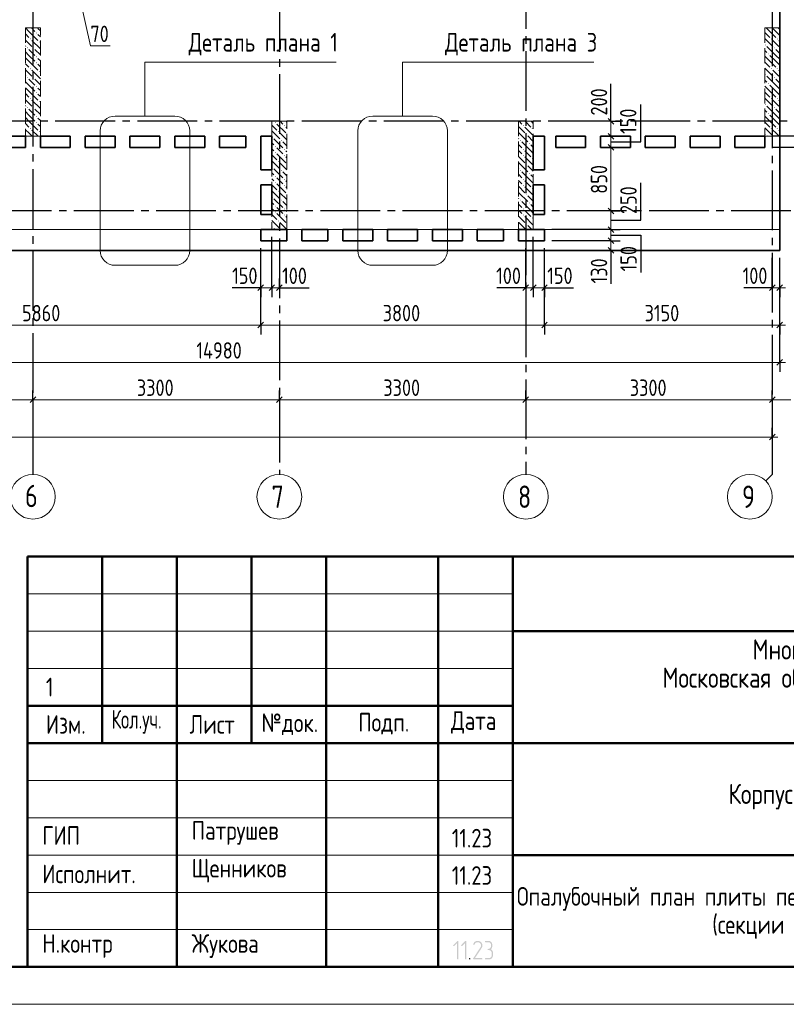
# Model space of a CAD drawing. Header units: millimetres. Extents: x 0 to 43617, y 0 to 59400.
# Tile 5 of 24: x 22897 to 33162, y 0 to 13191. Entities that reach past the tile are written whole.
import ezdxf

# ---------------------------------------------------------------- set-up
doc = ezdxf.new("R2010")
doc.units = ezdxf.units.MM
doc.linetypes.add('______2', pattern=[270, 200, -70])
doc.linetypes.add('______5', pattern=[1100, 800, -100, 100, -100])
for name, color, linetype, lineweight in [('Standard', 7, 'Continuous', 25), ('ЖБ Пилон', 180, 'Continuous', 25), ('Оси', 40, '______5', 18), ('Примечания', 7, 'Continuous', 25), ('Размерная выноска', 7, 'Continuous', 13)]:
    doc.layers.add(name, color=color, linetype=linetype, lineweight=lineweight)
doc.layers.add('ЖБ Перекрытие верхний уровень', color=7, linetype='Continuous', lineweight=25, true_color=0xe0e0ff)
doc.styles.add('GOST 2.304-81', font='txt')
doc.styles.add('ISOCPEUR', font='txt')

msp = doc.modelspace()

# ---------------------------------------------------------------- hatches: boundary and pattern name
at = {"layer": 'Standard', "linetype": 'Continuous', "lineweight": 25, "transparency": 33554687}
for points in [[(28772, 610), (28772, 609), (28772, 608), (28772, 607), (28771, 606), (28771, 605), (28771, 605), (28770, 604), (28769, 603), (28768, 602), (28767, 602), (28765, 601), (28763, 601), (28763, 601), (28762, 601), (28761, 602), (28761, 602), (28760, 602), (28759, 602), (28758, 603), (28757, 603), (28756, 604), (28756, 605), (28755, 605), (28755, 606), (28755, 607), (28754, 608), (28754, 609), (28754, 610), (28754, 820), (28716, 782), (28715, 780), (28713, 780), (28712, 779), (28710, 779), (28708, 779), (28707, 780), (28705, 780), (28704, 782), (28702, 783), (28702, 785), (28701, 786), (28701, 788), (28701, 788), (28701, 789), (28701, 790), (28702, 790), (28702, 791), (28702, 792), (28703, 793), (28704, 794), (28757, 848), (28758, 849), (28760, 849), (28761, 850), (28763, 850), (28765, 850), (28766, 849), (28768, 849), (28769, 848), (28770, 847), (28770, 846), (28771, 846), (28771, 845), (28772, 844), (28772, 843), (28772, 842), (28772, 841)], [(28878, 610), (28878, 609), (28878, 608), (28878, 607), (28878, 606), (28878, 605), (28877, 605), (28877, 604), (28876, 603), (28875, 602), (28873, 602), (28872, 601), (28870, 601), (28869, 601), (28869, 601), (28868, 602), (28867, 602), (28866, 602), (28865, 602), (28865, 603), (28863, 603), (28863, 604), (28862, 605), (28862, 605), (28861, 606), (28861, 607), (28861, 608), (28861, 609), (28861, 610), (28861, 820), (28823, 782), (28821, 780), (28820, 780), (28818, 779), (28817, 779), (28815, 779), (28813, 780), (28812, 780), (28810, 782), (28809, 783), (28808, 785), (28808, 786), (28808, 788), (28808, 788), (28808, 789), (28808, 790), (28808, 790), (28809, 791), (28809, 792), (28810, 793), (28810, 794), (28863, 848), (28865, 849), (28866, 849), (28868, 850), (28869, 850), (28871, 850), (28873, 849), (28874, 849), (28876, 848), (28876, 847), (28877, 846), (28877, 846), (28878, 845), (28878, 844), (28878, 843), (28878, 842), (28878, 841)], [(29082, 601), (28976, 601), (28975, 601), (28973, 602), (28971, 603), (28970, 604), (28969, 606), (28968, 607), (28967, 609), (28967, 611), (28967, 612), (28968, 613), (28968, 614), (28969, 615), (29066, 763), (29070, 770), (29073, 776), (29074, 779), (29074, 782), (29075, 786), (29075, 789), (29075, 791), (29075, 793), (29074, 795), (29074, 798), (29073, 800), (29073, 802), (29072, 804), (29071, 806), (29070, 807), (29069, 809), (29068, 811), (29067, 813), (29065, 814), (29064, 816), (29062, 818), (29060, 819), (29059, 821), (29057, 822), (29055, 823), (29053, 824), (29051, 826), (29049, 827), (29047, 828), (29045, 828), (29043, 829), (29041, 830), (29039, 831), (29036, 831), (29034, 831), (29032, 832), (29030, 832), (29028, 832), (29024, 832), (29021, 831), (29018, 831), (29016, 830), (29013, 829), (29010, 828), (29007, 827), (29005, 825), (29002, 823), (29000, 821), (28997, 819), (28995, 816), (28993, 813), (28991, 809), (28989, 806), (28988, 802), (28987, 800), (28986, 799), (28985, 798), (28984, 798), (28984, 797), (28982, 797), (28981, 796), (28980, 796), (28978, 796), (28976, 797), (28974, 797), (28973, 798), (28972, 799), (28972, 800), (28971, 800), (28971, 801), (28971, 802), (28970, 803), (28970, 804), (28970, 805), (28971, 808), (28972, 811), (28973, 813), (28974, 816), (28975, 818), (28976, 820), (28978, 823), (28979, 825), (28980, 827), (28982, 829), (28983, 831), (28985, 832), (28987, 834), (28988, 836), (28990, 837), (28992, 839), (28994, 840), (28998, 843), (29001, 845), (29005, 846), (29009, 848), (29013, 849), (29018, 849), (29022, 850), (29027, 850), (29030, 850), (29033, 850), (29036, 849), (29039, 849), (29042, 848), (29045, 848), (29048, 847), (29051, 846), (29054, 845), (29056, 843), (29059, 842), (29062, 840), (29064, 839), (29067, 837), (29070, 835), (29072, 833), (29075, 830), (29077, 828), (29079, 826), (29081, 823), (29083, 820), (29085, 818), (29087, 815), (29088, 813), (29089, 810), (29090, 807), (29091, 804), (29092, 801), (29092, 798), (29093, 795), (29093, 792), (29093, 789), (29093, 784), (29092, 780), (29092, 776), (29090, 772), (29090, 770), (29089, 767), (29088, 765), (29087, 763), (29086, 760), (29084, 758), (29083, 755), (29081, 753), (28993, 619), (29082, 619), (29084, 619), (29086, 618), (29087, 618), (29088, 616), (29090, 615), (29091, 613), (29091, 612), (29091, 610), (29091, 609), (29091, 607), (29090, 606), (29089, 604), (29088, 603), (29088, 603), (29087, 602), (29086, 602), (29085, 602), (29084, 601), (29083, 601)], [(29205, 737), (29208, 736), (29211, 734), (29214, 732), (29216, 730), (29219, 727), (29221, 724), (29223, 722), (29225, 718), (29227, 715), (29229, 712), (29230, 708), (29232, 705), (29233, 701), (29233, 697), (29234, 694), (29234, 690), (29234, 655), (29234, 652), (29233, 649), (29233, 646), (29233, 644), (29232, 641), (29231, 639), (29231, 636), (29230, 634), (29229, 632), (29228, 629), (29226, 627), (29225, 625), (29223, 623), (29222, 621), (29220, 619), (29218, 617), (29216, 615), (29214, 613), (29212, 611), (29210, 610), (29208, 609), (29205, 607), (29203, 606), (29201, 605), (29198, 604), (29196, 603), (29194, 603), (29191, 602), (29188, 602), (29186, 602), (29183, 601), (29180, 601), (29136, 601), (29134, 601), (29132, 602), (29131, 603), (29129, 604), (29128, 605), (29128, 607), (29127, 608), (29127, 610), (29127, 611), (29128, 613), (29128, 614), (29129, 616), (29130, 616), (29130, 617), (29131, 618), (29132, 618), (29133, 619), (29134, 619), (29135, 619), (29136, 619), (29180, 619), (29184, 619), (29188, 620), (29191, 620), (29194, 622), (29197, 623), (29200, 625), (29203, 627), (29206, 629), (29208, 632), (29210, 635), (29212, 638), (29213, 641), (29215, 644), (29215, 647), (29216, 651), (29216, 655), (29216, 690), (29216, 694), (29215, 697), (29215, 701), (29213, 704), (29212, 707), (29210, 710), (29208, 713), (29206, 715), (29203, 718), (29200, 720), (29197, 722), (29194, 723), (29191, 724), (29188, 725), (29184, 726), (29180, 726), (29171, 726), (29169, 726), (29168, 726), (29166, 727), (29165, 728), (29164, 730), (29163, 731), (29163, 733), (29163, 735), (29163, 736), (29163, 737), (29164, 738), (29165, 740), (29165, 741), (29166, 742), (29167, 742), (29167, 743), (29168, 743), (29169, 743), (29170, 743), (29171, 743), (29175, 743), (29179, 744), (29182, 745), (29185, 746), (29188, 747), (29191, 749), (29194, 751), (29197, 754), (29199, 756), (29201, 759), (29203, 762), (29204, 765), (29206, 768), (29206, 772), (29207, 775), (29207, 779), (29207, 797), (29207, 800), (29206, 804), (29206, 807), (29204, 810), (29203, 814), (29201, 816), (29199, 819), (29197, 822), (29194, 824), (29191, 826), (29188, 828), (29185, 830), (29182, 831), (29179, 832), (29175, 832), (29171, 832), (29136, 832), (29134, 832), (29132, 833), (29131, 834), (29129, 835), (29128, 836), (29128, 838), (29127, 839), (29127, 841), (29127, 842), (29128, 844), (29128, 845), (29129, 847), (29130, 847), (29130, 848), (29131, 849), (29132, 849), (29133, 850), (29134, 850), (29135, 850), (29136, 850), (29171, 850), (29174, 850), (29177, 850), (29180, 849), (29182, 849), (29185, 849), (29187, 848), (29190, 847), (29192, 846), (29194, 845), (29197, 844), (29199, 843), (29201, 841), (29203, 840), (29205, 838), (29207, 836), (29209, 835), (29211, 833), (29213, 831), (29214, 829), (29216, 826), (29217, 824), (29219, 822), (29220, 820), (29221, 817), (29222, 815), (29222, 813), (29223, 810), (29224, 807), (29224, 805), (29224, 802), (29225, 800), (29225, 797), (29225, 779), (29225, 773), (29225, 772), (29225, 771), (29225, 770), (29224, 770), (29224, 768), (29224, 767), (29223, 767), (29223, 766), (29223, 764), (29222, 761), (29221, 759), (29220, 756), (29218, 753), (29217, 751), (29215, 749), (29214, 746), (29212, 744), (29210, 742), (29208, 740)], [(28923, 619), (28924, 619), (28926, 618), (28927, 618), (28929, 616), (28930, 615), (28931, 613), (28932, 612), (28932, 610), (28932, 609), (28931, 607), (28930, 606), (28929, 604), (28929, 603), (28928, 603), (28927, 602), (28927, 602), (28926, 602), (28925, 601), (28924, 601), (28923, 601), (28921, 601), (28919, 602), (28917, 603), (28916, 604), (28915, 605), (28914, 607), (28914, 608), (28914, 610), (28914, 611), (28914, 613), (28915, 614), (28916, 616), (28917, 616), (28917, 617), (28918, 618), (28919, 618), (28920, 619), (28921, 619), (28922, 619)]]:
    msp.add_hatch(color=7, dxfattribs=at).paths.add_polyline_path(points, flags=16)
at = {"layer": 'ЖБ Пилон', "linetype": 'Continuous', "lineweight": 18, "transparency": 33554687}
for points in [[(23034, 12933), (23041, 12940), (23047, 12933), (23041, 12927)], [(23114, 13013), (23121, 13020), (23127, 13013), (23121, 13007)], [(32954, 12933), (32961, 12940), (32967, 12933), (32961, 12927)], [(33034, 12933), (33041, 12940), (33047, 12933), (33041, 12927)], [(22994, 12813), (23001, 12820), (23007, 12813), (23001, 12807)], [(23074, 12813), (23081, 12820), (23087, 12813), (23081, 12807)], [(23154, 12893), (23161, 12900), (23167, 12893), (23161, 12887)], [(32874, 12853), (32881, 12860), (32887, 12853), (32881, 12847)], [(32994, 12813), (33001, 12820), (33007, 12813), (33001, 12807)], [(23114, 12693), (23121, 12700), (23127, 12693), (23121, 12687)], [(32914, 12733), (32921, 12740), (32927, 12733), (32921, 12727)], [(23034, 12533), (23041, 12540), (23047, 12533), (23041, 12527)], [(23114, 12613), (23121, 12620), (23127, 12613), (23121, 12607)], [(32954, 12533), (32961, 12540), (32967, 12533), (32961, 12527)], [(33034, 12533), (33041, 12540), (33047, 12533), (33041, 12527)], [(22994, 12413), (23001, 12420), (23007, 12413), (23001, 12407)], [(23074, 12413), (23081, 12420), (23087, 12413), (23081, 12407)], [(23154, 12493), (23161, 12500), (23167, 12493), (23161, 12487)], [(32874, 12453), (32881, 12460), (32887, 12453), (32881, 12447)], [(32994, 12413), (33001, 12420), (33007, 12413), (33001, 12407)], [(23114, 12293), (23121, 12300), (23127, 12293), (23121, 12287)], [(32914, 12333), (32921, 12340), (32927, 12333), (32921, 12327)], [(23034, 12133), (23041, 12140), (23047, 12133), (23041, 12127)], [(23114, 12213), (23121, 12220), (23127, 12213), (23121, 12207)], [(32954, 12133), (32961, 12140), (32967, 12133), (32961, 12127)], [(33034, 12133), (33041, 12140), (33047, 12133), (33041, 12127)], [(22994, 12013), (23001, 12020), (23007, 12013), (23001, 12007)], [(23074, 12013), (23081, 12020), (23087, 12013), (23081, 12007)], [(23154, 12093), (23161, 12100), (23167, 12093), (23161, 12087)], [(32874, 12053), (32881, 12060), (32887, 12053), (32881, 12047)], [(32994, 12013), (33001, 12020), (33007, 12013), (33001, 12007)], [(23114, 11893), (23121, 11900), (23127, 11893), (23121, 11887)], [(32914, 11933), (32921, 11940), (32927, 11933), (32921, 11927)], [(23114, 11813), (23121, 11820), (23127, 11813), (23121, 11807)], [(26314, 11813), (26321, 11820), (26327, 11813), (26321, 11807)], [(26434, 11773), (26441, 11780), (26447, 11773), (26441, 11767)], [(29634, 11773), (29641, 11780), (29647, 11773), (29641, 11767)], [(23034, 11733), (23041, 11740), (23047, 11733), (23041, 11727)], [(23154, 11693), (23161, 11700), (23167, 11693), (23161, 11687)], [(26274, 11613), (26281, 11620), (26287, 11613), (26281, 11607)], [(26354, 11693), (26361, 11700), (26367, 11693), (26361, 11687)], [(29674, 11653), (29681, 11660), (29687, 11653), (29681, 11647)], [(29754, 11733), (29761, 11740), (29767, 11733), (29761, 11727)], [(32874, 11653), (32881, 11660), (32887, 11653), (32881, 11647)], [(32954, 11733), (32961, 11740), (32967, 11733), (32961, 11727)], [(33034, 11733), (33041, 11740), (33047, 11733), (33041, 11727)], [(26314, 11493), (26321, 11500), (26327, 11493), (26321, 11487)], [(26394, 11573), (26401, 11580), (26407, 11573), (26401, 11567)], [(29594, 11573), (29601, 11580), (29607, 11573), (29601, 11567)], [(29714, 11533), (29721, 11540), (29727, 11533), (29721, 11527)], [(26314, 11413), (26321, 11420), (26327, 11413), (26321, 11407)], [(26434, 11453), (26441, 11460), (26447, 11453), (26441, 11447)], [(26434, 11373), (26441, 11380), (26447, 11373), (26441, 11367)], [(29634, 11453), (29641, 11460), (29647, 11453), (29641, 11447)], [(29634, 11373), (29641, 11380), (29647, 11373), (29641, 11367)], [(26274, 11213), (26281, 11220), (26287, 11213), (26281, 11207)], [(26354, 11293), (26361, 11300), (26367, 11293), (26361, 11287)], [(29674, 11253), (29681, 11260), (29687, 11253), (29681, 11247)], [(29754, 11333), (29761, 11340), (29767, 11333), (29761, 11327)], [(26314, 11093), (26321, 11100), (26327, 11093), (26321, 11087)], [(26394, 11173), (26401, 11180), (26407, 11173), (26401, 11167)], [(29594, 11173), (29601, 11180), (29607, 11173), (29601, 11167)], [(29714, 11133), (29721, 11140), (29727, 11133), (29721, 11127)], [(26314, 11013), (26321, 11020), (26327, 11013), (26321, 11007)], [(26434, 11053), (26441, 11060), (26447, 11053), (26441, 11047)], [(26434, 10973), (26441, 10980), (26447, 10973), (26441, 10967)], [(29634, 11053), (29641, 11060), (29647, 11053), (29641, 11047)], [(29634, 10973), (29641, 10980), (29647, 10973), (29641, 10967)], [(26274, 10813), (26281, 10820), (26287, 10813), (26281, 10807)], [(26354, 10893), (26361, 10900), (26367, 10893), (26361, 10887)], [(29674, 10853), (29681, 10860), (29687, 10853), (29681, 10847)], [(29754, 10933), (29761, 10940), (29767, 10933), (29761, 10927)], [(26314, 10693), (26321, 10700), (26327, 10693), (26321, 10687)], [(26394, 10773), (26401, 10780), (26407, 10773), (26401, 10767)], [(29594, 10773), (29601, 10780), (29607, 10773), (29601, 10767)], [(29714, 10733), (29721, 10740), (29727, 10733), (29721, 10727)], [(26314, 10613), (26321, 10620), (26327, 10613), (26321, 10607)], [(26434, 10653), (26441, 10660), (26447, 10653), (26441, 10647)], [(26434, 10573), (26441, 10580), (26447, 10573), (26441, 10567)], [(29634, 10653), (29641, 10660), (29647, 10653), (29641, 10647)], [(29634, 10573), (29641, 10580), (29647, 10573), (29641, 10567)], [(26354, 10493), (26361, 10500), (26367, 10493), (26361, 10487)], [(29674, 10453), (29681, 10460), (29687, 10453), (29681, 10447)], [(29754, 10533), (29761, 10540), (29767, 10533), (29761, 10527)], [(26274, 10413), (26281, 10420), (26287, 10413), (26281, 10407)]]:
    msp.add_hatch(color=7, dxfattribs=at).paths.add_polyline_path(points, flags=16)

# ---------------------------------------------------------------- linework, layer by layer
at = {"layer": 'Standard', "color": 7, "linetype": 'Continuous', "lineweight": 13, "transparency": 33554687}
for p, q in [((23609, 13910), (23844, 12841)), ((23844, 12841), (24110, 12841)), ((30814, 11830), (30814, 11905)), ((30814, 11480), (30814, 10630)), ((30814, 10630), (30814, 10380)), ((30814, 10380), (30814, 10230)), ((30814, 10230), (30814, 10100)), ((30814, 10100), (30814, 10025)), ((26124, 9600), (26049, 9600)), ((26124, 9600), (26274, 9600)), ((26274, 9600), (26374, 9600)), ((26374, 9600), (26449, 9600)), ((29674, 9600), (29599, 9600)), ((29774, 9600), (29674, 9600)), ((29924, 9600), (29774, 9600)), ((29924, 9600), (29999, 9600)), ((32974, 9600), (32899, 9600)), ((33074, 9600), (32974, 9600)), ((33074, 9600), (33149, 9600)), ((20264, 9100), (26124, 9100)), ((26124, 9100), (29924, 9100)), ((29924, 9100), (33074, 9100)), ((33074, 9100), (33149, 9100)), ((18094, 8600), (33074, 8600)), ((33074, 8600), (33149, 8600)), ((21824, 8100), (23074, 8100)), ((23074, 8100), (26374, 8100)), ((26374, 8100), (29674, 8100)), ((29674, 8100), (32974, 8100)), ((32974, 8100), (33224, 8100)), ((32974, 7600), (7924, 7600)), ((32974, 7600), (33049, 7600)), ((32974, 7100), (32974, 7237)), ((32974, 7100), (32886, 7012)), ((23000, 5500), (29500, 5500)), ((23000, 5000), (29500, 5000)), ((23000, 4500), (29500, 4500)), ((23000, 3000), (29500, 3000)), ((23000, 2500), (29500, 2500)), ((23000, 2500), (29500, 2500)), ((23000, 2000), (29500, 2000)), ((23000, 2000), (29500, 2000)), ((23000, 1500), (29500, 1500)), ((23000, 1000), (29500, 1000))]:
    msp.add_line(p, q, dxfattribs=at)
at = {"layer": 'Standard', "color": 251, "linetype": 'Continuous', "lineweight": -3, "true_color": 0x656565, "transparency": 33554687}
for p, q in [((30814, 11830), (30689, 11830)), ((30814, 11830), (30939, 11830)), ((30814, 11830), (30814, 11830)), ((30814, 11630), (30689, 11630)), ((30814, 11630), (30939, 11630)), ((30814, 11630), (30814, 11630)), ((30814, 11480), (30689, 11480)), ((30814, 11480), (30939, 11480)), ((30814, 11480), (30814, 11480)), ((30814, 10630), (30689, 10630)), ((30814, 10630), (30939, 10630)), ((30814, 10630), (30814, 10630)), ((30814, 10380), (30689, 10380)), ((30814, 10380), (30939, 10380)), ((30814, 10230), (30689, 10230)), ((30814, 10230), (30939, 10230)), ((30814, 10100), (30689, 10100)), ((30814, 10100), (30939, 10100)), ((30814, 10100), (30814, 10100)), ((32974, 9600), (32974, 10000)), ((33074, 9100), (33074, 10000)), ((33074, 8600), (33074, 10000)), ((33074, 9600), (33074, 10000)), ((26124, 9600), (26124, 9725)), ((26274, 9600), (26274, 9725)), ((26374, 9600), (26374, 9725)), ((29674, 9600), (29674, 9725)), ((29774, 9600), (29774, 9725)), ((29924, 9600), (29924, 9725)), ((32974, 9600), (32974, 9725)), ((33074, 9600), (33074, 9725)), ((26124, 9600), (26124, 9475)), ((26274, 9600), (26274, 9475)), ((26374, 9600), (26374, 9475)), ((26374, 9600), (26374, 9600)), ((29674, 9600), (29674, 9475)), ((29774, 9600), (29774, 9475)), ((29924, 9600), (29924, 9475)), ((32974, 9600), (32974, 9475)), ((33074, 9600), (33074, 9475)), ((26124, 9100), (26124, 9225)), ((29924, 9100), (29924, 9225)), ((33074, 9100), (33074, 9225)), ((26124, 9100), (26124, 8975)), ((29924, 9100), (29924, 8975)), ((33074, 9100), (33074, 8975)), ((33074, 8600), (33074, 8725)), ((33074, 8600), (33074, 8475)), ((23074, 8100), (23074, 8225)), ((26374, 8100), (26374, 8225)), ((29674, 8100), (29674, 8225)), ((32974, 8100), (32974, 8225)), ((23074, 8100), (23074, 7975)), ((23074, 8100), (23074, 7648)), ((26374, 8100), (26374, 7975)), ((26374, 8100), (26374, 7648)), ((29674, 8100), (29674, 7975)), ((29674, 8100), (29674, 7648)), ((32974, 8100), (32974, 7975)), ((32974, 8100), (32974, 7648)), ((32974, 7600), (32974, 7725)), ((32974, 7600), (32974, 7475)), ((32974, 7600), (32974, 7600))]:
    msp.add_line(p, q, dxfattribs=at)
at = {"layer": 'Standard', "color": 7, "linetype": 'Continuous', "lineweight": 25, "transparency": 33554687}
for p, q in [((30777, 11868), (30852, 11792)), ((30777, 11668), (30852, 11592)), ((30777, 11517), (30852, 11442)), ((30777, 10668), (30852, 10592)), ((30777, 10417), (30852, 10342)), ((30777, 10268), (30852, 10192)), ((30777, 10138), (30852, 10062)), ((26086, 9562), (26161, 9638)), ((26236, 9562), (26311, 9638)), ((26336, 9562), (26411, 9638)), ((29711, 9638), (29636, 9562)), ((29811, 9638), (29736, 9562)), ((29961, 9638), (29887, 9562)), ((33011, 9638), (32936, 9562)), ((33111, 9638), (33036, 9562)), ((26086, 9062), (26161, 9138)), ((29887, 9062), (29961, 9138)), ((33036, 9062), (33111, 9138)), ((33036, 8562), (33111, 8638)), ((23036, 8062), (23112, 8138)), ((26336, 8062), (26411, 8138)), ((29636, 8062), (29711, 8138)), ((32936, 8062), (33011, 8138)), ((33011, 7638), (32936, 7562)), ((23000, 500), (41500, 500)), ((23000, 500), (41500, 500)), ((23000, 500), (41500, 500))]:
    msp.add_line(p, q, dxfattribs=at)
at = {"layer": 'Standard', "color": 7, "linetype": 'Continuous', "lineweight": 50, "transparency": 33554687}
for p, q in [((23000, 500), (23000, 6000)), ((23000, 6000), (41500, 6000)), ((24000, 3500), (24000, 6000)), ((25000, 500), (25000, 6000)), ((26000, 3500), (26000, 6000)), ((27000, 500), (27000, 6000)), ((28500, 500), (28500, 6000)), ((29500, 500), (29500, 6000)), ((29500, 5000), (41500, 5000)), ((23000, 4000), (29500, 4000)), ((23000, 4000), (29500, 4000)), ((23000, 3500), (29500, 3500)), ((23000, 3500), (29500, 3500)), ((29500, 3500), (41500, 3500)), ((29500, 2000), (41500, 2000))]:
    msp.add_line(p, q, dxfattribs=at)
at = {"layer": 'Standard', "color": 7, "linetype": 'Continuous', "lineweight": 13, "transparency": 33554687}
msp.add_lwpolyline([(0, 0), (42000, 0), (42000, 59400), (0, 59400), (0, 0)], close=True, dxfattribs=at)
for points in [[(42000, 59400), (0, 59400), (0, 0), (42000, 0), (42000, 59400)], [(7674, 10380), (33074, 10380), (33074, 57220), (7674, 57220), (7674, 10380)], [(30814, 11830), (30814, 11773), (30814, 11773), (30814, 11667), (30814, 11667), (30814, 11630)], [(30814, 11630), (30814, 11591), (30814, 11591), (30814, 11480)]]:
    msp.add_lwpolyline(points, dxfattribs=at)
at = {"layer": 'Standard', "color": 7, "linetype": 'Continuous', "lineweight": 50, "transparency": 33554687}
msp.add_lwpolyline([(2000, 58900), (41500, 58900), (41500, 500), (2000, 500), (2000, 58900)], close=True, dxfattribs=at)
at = {"layer": 'Standard', "color": 7, "linetype": 'Continuous', "lineweight": 25, "transparency": 33554687}
for points in [[(7394, 10100), (33074, 10100), (33074, 57220), (7394, 57220), (7394, 10100)], [(41500, 6000), (23000, 6000), (23000, 500), (41500, 500), (41500, 6000)]]:
    msp.add_lwpolyline(points, dxfattribs=at)
at = {"layer": 'Standard', "color": 251, "linetype": 'Continuous', "lineweight": -3, "true_color": 0x656565, "transparency": 33554687}
for points in [[(34074, 11630), (34046, 11630), (34046, 11630), (33940, 11630), (33940, 11630), (32974, 11630)], [(34074, 11480), (34046, 11480), (34046, 11480), (33862, 11480), (33862, 11480), (32974, 11480)], [(30814, 10380), (30797, 10380), (30797, 10380), (30024, 10380)], [(26274, 9600), (26274, 9617), (26274, 9617), (26274, 10280)], [(29774, 9600), (29774, 9617), (29774, 9617), (29774, 10280)], [(30814, 10230), (30797, 10230), (30797, 10230), (30024, 10230)], [(26124, 9100), (26124, 9117), (26124, 9117), (26124, 9117), (26124, 9117), (26124, 10130)], [(26124, 9600), (26124, 9617), (26124, 9617), (26124, 10130)], [(29674, 9600), (29674, 9617), (29674, 9617), (29674, 10130)], [(29924, 9100), (29924, 9117), (29924, 9117), (29924, 10130)], [(29924, 9600), (29924, 9617), (29924, 9617), (29924, 10130)]]:
    msp.add_lwpolyline(points, dxfattribs=at)
at = {"layer": 'ЖБ Перекрытие верхний уровень', "color": 7, "linetype": 'Continuous', "lineweight": 35, "transparency": 33554687}
for p, q in [((33074, 10100), (33074, 25060)), ((22624, 11630), (22974, 11630)), ((22974, 11630), (22974, 11480)), ((23174, 11480), (23174, 11630)), ((23174, 11630), (23574, 11630)), ((23574, 11630), (23574, 11480)), ((23774, 11480), (23774, 11630)), ((23774, 11630), (24174, 11630)), ((24174, 11630), (24174, 11480)), ((24374, 11480), (24374, 11630)), ((24374, 11630), (24774, 11630)), ((24774, 11630), (24774, 11480)), ((24974, 11480), (24974, 11630)), ((24974, 11630), (25374, 11630)), ((25374, 11630), (25374, 11480)), ((25574, 11480), (25574, 11630)), ((25574, 11630), (25924, 11630)), ((25924, 11630), (25924, 11480)), ((26124, 11180), (26124, 11630)), ((26124, 11630), (26274, 11630)), ((26274, 11630), (26274, 11180)), ((29774, 11630), (29924, 11630)), ((29774, 11180), (29774, 11630)), ((29924, 11630), (29924, 11180)), ((30074, 11630), (30474, 11630)), ((30074, 11480), (30074, 11630)), ((30474, 11630), (30474, 11480)), ((30674, 11630), (31074, 11630)), ((30674, 11480), (30674, 11630)), ((31074, 11630), (31074, 11480)), ((31274, 11630), (31674, 11630)), ((31274, 11480), (31274, 11630)), ((31674, 11630), (31674, 11480)), ((31874, 11630), (32274, 11630)), ((31874, 11480), (31874, 11630)), ((32274, 11630), (32274, 11480)), ((32474, 11630), (32874, 11630)), ((32474, 11480), (32474, 11630)), ((32874, 11630), (32874, 11480)), ((22974, 11480), (22624, 11480)), ((23574, 11480), (23174, 11480)), ((24174, 11480), (23774, 11480)), ((24774, 11480), (24374, 11480)), ((25374, 11480), (24974, 11480)), ((25924, 11480), (25574, 11480)), ((30474, 11480), (30074, 11480)), ((31074, 11480), (30674, 11480)), ((31674, 11480), (31274, 11480)), ((32274, 11480), (31874, 11480)), ((32874, 11480), (32474, 11480)), ((26274, 11180), (26124, 11180)), ((29924, 11180), (29774, 11180)), ((26124, 10580), (26124, 10980)), ((26124, 10980), (26274, 10980)), ((26274, 10980), (26274, 10580)), ((29774, 10980), (29924, 10980)), ((29774, 10580), (29774, 10980)), ((29924, 10980), (29924, 10580)), ((26274, 10580), (26124, 10580)), ((29924, 10580), (29774, 10580)), ((26124, 10230), (26124, 10380)), ((26124, 10380), (26474, 10380)), ((26474, 10380), (26474, 10230)), ((26674, 10230), (26674, 10380)), ((26674, 10380), (27024, 10380)), ((27024, 10380), (27024, 10230)), ((27224, 10230), (27224, 10380)), ((27224, 10380), (27624, 10380)), ((27624, 10380), (27624, 10230)), ((27824, 10230), (27824, 10380)), ((27824, 10380), (28224, 10380)), ((28224, 10380), (28224, 10230)), ((28424, 10230), (28424, 10380)), ((28424, 10380), (28824, 10380)), ((28824, 10380), (28824, 10230)), ((29024, 10380), (29374, 10380)), ((29024, 10230), (29024, 10380)), ((29374, 10380), (29374, 10230)), ((29574, 10380), (29924, 10380)), ((29574, 10230), (29574, 10380)), ((29924, 10380), (29924, 10230)), ((26474, 10230), (26124, 10230)), ((27024, 10230), (26674, 10230)), ((27624, 10230), (27224, 10230)), ((28224, 10230), (27824, 10230)), ((28824, 10230), (28424, 10230)), ((29374, 10230), (29024, 10230)), ((29924, 10230), (29574, 10230)), ((18094, 10100), (33074, 10100))]:
    msp.add_line(p, q, dxfattribs=at)
at = {"layer": 'ЖБ Пилон', "color": 253, "linetype": '______2', "lineweight": 13, "true_color": 0xa0a0a0, "transparency": 33554687}
for p, q in [((22974, 13080), (22974, 11630)), ((23174, 13080), (22974, 13080)), ((23174, 11630), (23174, 13080)), ((32874, 13080), (32874, 11630)), ((33074, 13080), (32874, 13080)), ((33074, 11630), (33074, 13080)), ((26274, 11830), (26274, 10380)), ((26474, 11830), (26274, 11830)), ((26474, 10380), (26474, 11830)), ((29574, 11830), (29574, 10380)), ((29774, 11830), (29574, 11830)), ((29774, 10380), (29774, 11830)), ((22974, 11630), (23174, 11630)), ((32874, 11630), (33074, 11630)), ((26274, 10380), (26474, 10380)), ((29574, 10380), (29774, 10380))]:
    msp.add_line(p, q, dxfattribs=at)
at = {"layer": 'ЖБ Пилон', "color": 9, "linetype": 'Continuous', "lineweight": 18, "true_color": 0xc7c7c7, "transparency": 33554687}
for p, q in [((22974, 13080), (23021, 13033)), ((23054, 13080), (23101, 13033)), ((23174, 13040), (23141, 13073)), ((32941, 13033), (32894, 13080)), ((32974, 13080), (33021, 13033)), ((33054, 13080), (33074, 13060)), ((22974, 13000), (23021, 12953)), ((23021, 13033), (23141, 12913)), ((23141, 12993), (23174, 12960)), ((32874, 13020), (32941, 12953)), ((32874, 12940), (32981, 12833)), ((32941, 13033), (33021, 12953)), ((33021, 13033), (33074, 12980)), ((22974, 12840), (22981, 12833)), ((23021, 12873), (22981, 12913)), ((23061, 12833), (23021, 12873)), ((23061, 12913), (23174, 12800)), ((33021, 12713), (32901, 12833)), ((33021, 12873), (32981, 12913)), ((33061, 12833), (33021, 12873)), ((33061, 12913), (33074, 12900)), ((23021, 12713), (22974, 12760)), ((22974, 12680), (23021, 12633)), ((23021, 12793), (23101, 12713)), ((23021, 12713), (23101, 12633)), ((23101, 12793), (23174, 12720)), ((23174, 12640), (23141, 12673)), ((32874, 12780), (32901, 12753)), ((32941, 12633), (32874, 12700)), ((32941, 12713), (33021, 12633)), ((33021, 12793), (33074, 12740)), ((33021, 12713), (33074, 12660)), ((22974, 12600), (23021, 12553)), ((23021, 12633), (23141, 12513)), ((23141, 12593), (23174, 12560)), ((32874, 12620), (32941, 12553)), ((32874, 12540), (32981, 12433)), ((32941, 12633), (33021, 12553)), ((33021, 12633), (33074, 12580)), ((22974, 12440), (22981, 12433)), ((23021, 12473), (22981, 12513)), ((23061, 12433), (23021, 12473)), ((23061, 12513), (23174, 12400)), ((33021, 12313), (32901, 12433)), ((33021, 12473), (32981, 12513)), ((33061, 12433), (33021, 12473)), ((33061, 12513), (33074, 12500)), ((23021, 12313), (22974, 12360)), ((22974, 12280), (23021, 12233)), ((23021, 12393), (23101, 12313)), ((23021, 12313), (23101, 12233)), ((23101, 12393), (23174, 12320)), ((23174, 12240), (23141, 12273)), ((32874, 12380), (32901, 12353)), ((32941, 12233), (32874, 12300)), ((32941, 12313), (33021, 12233)), ((33021, 12393), (33074, 12340)), ((33021, 12313), (33074, 12260)), ((22974, 12200), (23021, 12153)), ((23021, 12233), (23141, 12113)), ((23141, 12193), (23174, 12160)), ((32874, 12220), (32941, 12153)), ((32874, 12140), (32981, 12033)), ((32941, 12233), (33021, 12153)), ((33021, 12233), (33074, 12180)), ((22974, 12040), (22981, 12033)), ((23021, 12073), (22981, 12113)), ((23061, 12033), (23021, 12073)), ((23061, 12113), (23174, 12000)), ((33021, 11913), (32901, 12033)), ((33021, 12073), (32981, 12113)), ((33061, 12033), (33021, 12073)), ((33061, 12113), (33074, 12100)), ((23021, 11913), (22974, 11960)), ((22974, 11880), (23021, 11833)), ((23021, 11993), (23101, 11913)), ((23021, 11913), (23101, 11833)), ((23101, 11993), (23174, 11920)), ((23174, 11840), (23141, 11873)), ((32874, 11980), (32901, 11953)), ((32941, 11833), (32874, 11900)), ((32941, 11913), (33021, 11833)), ((33021, 11993), (33074, 11940)), ((33021, 11913), (33074, 11860)), ((22974, 11800), (23021, 11753)), ((23021, 11833), (23141, 11713)), ((23141, 11793), (23174, 11760)), ((26274, 11780), (26341, 11713)), ((26341, 11793), (26461, 11673)), ((26421, 11793), (26384, 11830)), ((26461, 11753), (26474, 11740)), ((26464, 11830), (26474, 11820)), ((29574, 11760), (29661, 11673)), ((29621, 11793), (29584, 11830)), ((29661, 11753), (29774, 11640)), ((29664, 11830), (29741, 11753)), ((29744, 11830), (29774, 11800)), ((32874, 11820), (32941, 11753)), ((32874, 11740), (32981, 11633)), ((32941, 11833), (33021, 11753)), ((33021, 11833), (33074, 11780)), ((22974, 11640), (22981, 11633)), ((23021, 11673), (22981, 11713)), ((23061, 11633), (23021, 11673)), ((23061, 11713), (23144, 11630)), ((26274, 11700), (26381, 11593)), ((26381, 11673), (26474, 11580)), ((29581, 11673), (29701, 11553)), ((29774, 11560), (29701, 11633)), ((32904, 11630), (32901, 11633)), ((33021, 11673), (32981, 11713)), ((33061, 11633), (33021, 11673)), ((33061, 11713), (33074, 11700)), ((26274, 11540), (26301, 11513)), ((26301, 11593), (26421, 11473)), ((26474, 11500), (26421, 11553)), ((29574, 11600), (29581, 11593)), ((29574, 11520), (29621, 11473)), ((29741, 11433), (29621, 11553)), ((29741, 11513), (29774, 11480)), ((26274, 11460), (26301, 11433)), ((26274, 11380), (26341, 11313)), ((26381, 11433), (26341, 11473)), ((26341, 11393), (26461, 11273)), ((26421, 11393), (26381, 11433)), ((26461, 11433), (26474, 11420)), ((26461, 11353), (26474, 11340)), ((29581, 11433), (29574, 11440)), ((29574, 11360), (29661, 11273)), ((29621, 11393), (29581, 11433)), ((29661, 11433), (29741, 11353)), ((29661, 11353), (29774, 11240)), ((29741, 11433), (29774, 11400)), ((26274, 11300), (26381, 11193)), ((26381, 11273), (26474, 11180)), ((29581, 11273), (29701, 11153)), ((29774, 11160), (29701, 11233)), ((26274, 11140), (26301, 11113)), ((26301, 11193), (26421, 11073)), ((26474, 11100), (26421, 11153)), ((29574, 11200), (29581, 11193)), ((29574, 11120), (29621, 11073)), ((29741, 11033), (29621, 11153)), ((29741, 11113), (29774, 11080)), ((26274, 11060), (26301, 11033)), ((26274, 10980), (26341, 10913)), ((26381, 11033), (26341, 11073)), ((26341, 10993), (26461, 10873)), ((26421, 10993), (26381, 11033)), ((26461, 11033), (26474, 11020)), ((26461, 10953), (26474, 10940)), ((29581, 11033), (29574, 11040)), ((29574, 10960), (29661, 10873)), ((29621, 10993), (29581, 11033)), ((29661, 11033), (29741, 10953)), ((29661, 10953), (29774, 10840)), ((29741, 11033), (29774, 11000)), ((26274, 10900), (26381, 10793)), ((26381, 10873), (26474, 10780)), ((29581, 10873), (29701, 10753)), ((29774, 10760), (29701, 10833)), ((26274, 10740), (26301, 10713)), ((26301, 10793), (26421, 10673)), ((26474, 10700), (26421, 10753)), ((29574, 10800), (29581, 10793)), ((29574, 10720), (29621, 10673)), ((29741, 10633), (29621, 10753)), ((29741, 10713), (29774, 10680)), ((26274, 10660), (26301, 10633)), ((26274, 10580), (26341, 10513)), ((26381, 10633), (26341, 10673)), ((26341, 10593), (26461, 10473)), ((26421, 10593), (26381, 10633)), ((26461, 10633), (26474, 10620)), ((26461, 10553), (26474, 10540)), ((29581, 10633), (29574, 10640)), ((29574, 10560), (29661, 10473)), ((29621, 10593), (29581, 10633)), ((29661, 10633), (29741, 10553)), ((29661, 10553), (29774, 10440)), ((29741, 10633), (29774, 10600)), ((26274, 10500), (26381, 10393)), ((26381, 10473), (26474, 10380)), ((29581, 10473), (29674, 10380)), ((29754, 10380), (29701, 10433)), ((26301, 10393), (26314, 10380)), ((29574, 10400), (29581, 10393))]:
    msp.add_line(p, q, dxfattribs=at)
at = {"layer": 'Оси', "color": 8, "linetype": '______5', "lineweight": -3, "transparency": 33554687}
for p, q in [((26374, 50960), (26374, 7100)), ((23074, 50790), (23074, 7100)), ((29674, 25969), (29674, 7100)), ((32974, 25469), (32974, 7100)), ((34074, 11830), (4600, 11830)), ((33224, 10630), (4600, 10630))]:
    msp.add_line(p, q, dxfattribs=at)
at = {"layer": 'Оси', "color": 7, "linetype": 'Continuous', "lineweight": 13, "transparency": 33554687}
for centre in [(23074, 6800), (26374, 6800), (29674, 6800), (32674, 6800)]:
    msp.add_circle(centre, 300, dxfattribs=at)
at = {"layer": 'Примечания', "color": 7, "linetype": 'Continuous', "lineweight": 13, "transparency": 33554687}
for p, q in [((24174, 11900), (24974, 11900)), ((27624, 11900), (28424, 11900)), ((23974, 10100), (23974, 11700)), ((25174, 11700), (25174, 10100)), ((27424, 10100), (27424, 11700)), ((28624, 11700), (28624, 10100)), ((24974, 9900), (24174, 9900)), ((28424, 9900), (27624, 9900))]:
    msp.add_line(p, q, dxfattribs=at)
for points in [[(24574, 11900), (24574, 12620), (27134, 12620)], [(28024, 11900), (28024, 12620), (30584, 12620)]]:
    msp.add_lwpolyline(points, dxfattribs=at)
for centre, start, end in [((24174, 11700), 90, 180), ((24974, 11700), 0, 90), ((27624, 11700), 90, 180), ((28424, 11700), 0, 90), ((24174, 10100), 180, 270), ((24974, 10100), 270, 0), ((27624, 10100), 180, 270), ((28424, 10100), 270, 0)]:
    msp.add_arc(centre, 200, start, end, dxfattribs=at)
at = {"layer": 'Размерная выноска', "color": 7, "linetype": 'Continuous', "lineweight": 25, "transparency": 33554687}
for p, q in [((30814, 11830), (30814, 12330)), ((30814, 10100), (30814, 9650)), ((26124, 9600), (25744, 9600)), ((26374, 9600), (26774, 9600)), ((29674, 9600), (29284, 9600)), ((29924, 9600), (30314, 9600)), ((32974, 9600), (32594, 9600))]:
    msp.add_line(p, q, dxfattribs=at)
for points in [[(30814, 11555), (31214, 11555), (31214, 12055)], [(30814, 10505), (31214, 10505), (31214, 11005)], [(30814, 10305), (31214, 10305), (31214, 9805)]]:
    msp.add_lwpolyline(points, dxfattribs=at)

# ---------------------------------------------------------------- texts
at = {"layer": 'Standard', "color": 7, "linetype": 'Continuous', "lineweight": 25, "transparency": 33554687, "attachment_point": 7, "style": 'GOST 2.304-81'}
for s, insert, char_height, width in [('70', (23844, 12891), 220, 391.31), ('150', (25742, 9650), 220, 469.51), ('100', (26411, 9650), 220, 485.09), ('100', (29277, 9650), 220, 485.08), ('150', (29961, 9650), 220, 469.51), ('100', (32577, 9650), 220, 485.08), ('5860', (22928, 9150), 220, 657.05), ('3800', (27758, 9150), 220, 657.05), ('3150', (31264, 9150), 220, 594.59), ('14980', (25263, 8650), 220, 766.4), ('3300', (24466, 8150), 220, 641.48), ('3300', (27766, 8150), 220, 641.48), ('3300', (31066, 8150), 220, 641.48), ('Многоквартирный\\~жилой\\~дом\\~по\\~адресу:\\~', (32710, 4545), 270, 5717.08), ('Московская\\~область,\\~городской\\~округ\\~Звенигород,\\~район\\~', (31504, 4167), 270, 8136.21), ('1', (23248, 4125), 250, 231.56), ('Изм.', (23248, 3625), 250, 631.15), ('\\W0.83;Кол.уч.', (24127, 3625), 250, 799.96), ('Лист', (25171, 3625), 250, 782.23), ('№док.', (26135, 3607), 250, 853.39), ('Подп.', (27431, 3614), 250, 764.53), ('Дата', (28673, 3625), 250, 782.23), ('Корпус\\~2', (32388, 2610), 270, 1362.88), ('ГИП', (23200, 2137), 250, 586.81), ('Патрушев', (25200, 2137), 250, 1386.36), ('11.23', (28683, 2101), 250, 693.37), ('Исполнит.', (23200, 1622), 250, 1386.36), ('Щенников', (25200, 1631), 250, 1333.08), ('11.23', (28683, 1601), 250, 693.37), ('Н.контр', (23200, 622), 250, 1102.09), ('Жукова', (25200, 622), 250, 1031.11)]:
    msp.add_mtext(s, dxfattribs=dict(at, insert=insert, char_height=char_height, width=width))
at = {"layer": 'Standard', "color": 7, "linetype": 'Continuous', "lineweight": 25, "transparency": 33554687, "char_height": 220, "attachment_point": 7, "rotation": 90, "style": 'GOST 2.304-81'}
for s, insert, width in [('200', (30764, 11907), 531.97), ('150', (31155, 11661), 469.51), ('850', (30764, 10859), 516.4), ('250', (31159, 10587), 516.4), ('150', (31159, 9819), 469.51), ('130', (30764, 9658), 469.51)]:
    msp.add_mtext(s, dxfattribs=dict(at, insert=insert, width=width))
at = {"layer": 'Standard', "color": 7, "linetype": 'Continuous', "lineweight": 25, "transparency": 33554687, "insert": (33000, 1571), "char_height": 250, "width": 8316.88, "attachment_point": 2, "line_spacing_factor": 0.903614}
msp.add_mtext('\\A1;{\\fGOST 2.304-81|i0|b0;\\H250.000000;\\W1.000000;\\C7;Опалубочный план плиты перекрытия на отм. +3.200}\\P{\\fGOST 2.304-81|i0|b0;\\H250.000000;\\W1.000000;\\C7;(секции 3, 4)}\\P', dxfattribs=at)
at = {"layer": 'Оси', "color": 7, "linetype": 'Continuous', "lineweight": 25, "transparency": 33554687, "char_height": 300, "attachment_point": 7, "style": 'ISOCPEUR'}
for s, insert, width in [('\\W0.78;6', (22969, 6660), 326.43), ('\\W0.78;7', (26269, 6650), 326.41), ('\\W0.78;8', (29569, 6650), 326.41), ('\\W0.78;9', (32569, 6650), 326.41)]:
    msp.add_mtext(s, dxfattribs=dict(at, insert=insert, width=width))
at = {"layer": 'Примечания', "color": 7, "linetype": 'Continuous', "lineweight": 25, "transparency": 33554687, "char_height": 250, "attachment_point": 7, "style": 'GOST 2.304-81'}
for s, insert, width in [('Деталь\\~плана\\~1', (25159, 12712), 2096.86), ('Деталь\\~плана\\~3', (28592, 12712), 2132.45)]:
    msp.add_mtext(s, dxfattribs=dict(at, insert=insert, width=width))

doc.saveas('drawing.dxf')
